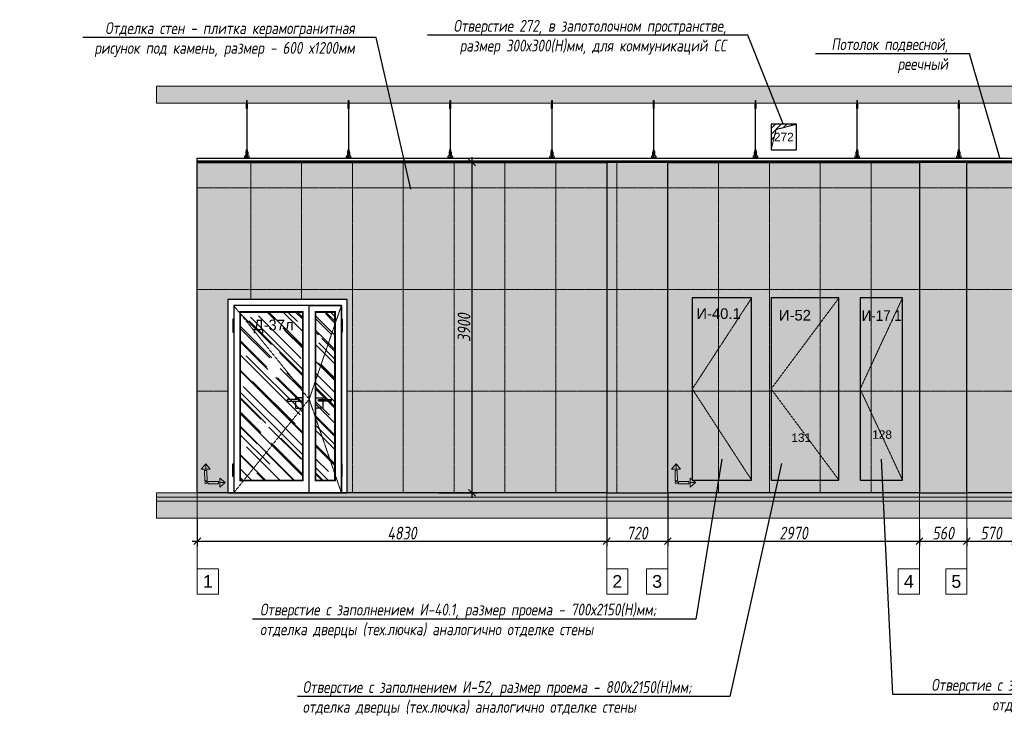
# Model space of a CAD drawing. Header units: millimetres. Extents: x -173851 to 481338, y -267897 to -21875.
# Tile 3 of 126: x -155155 to -143538, y -220968 to -212508. Entities that reach past the tile are written whole.
import ezdxf
from ezdxf import colors
from ezdxf.entities.mleader import LeaderData, LeaderLine
from ezdxf.math import Vec2, Vec3

# ---------------------------------------------------------------- set-up
doc = ezdxf.new("R2010")
doc.units = ezdxf.units.MM
doc.linetypes.add('( Hidden )', pattern=[0.375, 0.25, -0.125])
doc.linetypes.add('DASHDOT', pattern=[25.4, 12.7, -6.35, 0, -6.35])
doc.layers.get('Defpoints').update_dxf_attribs({"color": 31})
for name, color, linetype, lineweight in [('01 Остекление', 152, 'Continuous', 5), ('3_RC_Ceiling', 253, 'Continuous', 5), ('A-DETL-GENF', 7, 'Continuous', 5), ('dim_pot', 183, 'Continuous', 9), ('meb', 26, 'Continuous', 15)]:
    doc.layers.add(name, color=color, linetype=linetype, lineweight=lineweight)
for name, color, linetype, lineweight, true_color in [('dim_per', 7, 'Continuous', 9, 0x172e00), ('dim_razv', 7, 'DASHDOT', 9, 0x0d1b0d), ('pol', 7, 'Continuous', 15, 0x55666d)]:
    doc.layers.add(name, color=color, linetype=linetype, lineweight=lineweight, true_color=true_color)
doc.styles.add('fl_iso paper', font='isocpeur.ttf', dxfattribs={"width": 0.8, "oblique": 10})
doc.styles.get("Standard").update_dxf_attribs({"font": 'arial.ttf'})
doc.dimstyles.new('In tre 1_50', dxfattribs={"dimtxt": 150, "dimasz": 80, "dimexe": 60, "dimexo": 10, "dimgap": 20, "dimtad": 1, "dimdec": 0, "dimrnd": 5, "dimzin": 0, "dimdsep": 46, "dimtxsty": 'fl_iso paper', "dimblk": 'OBLIQUE', "dimcen": 0, "dimdle": 60, "dimadec": 0, "dimazin": 0, "dimtfac": 1, "dimtdec": 0, "dimtofl": 0, "dimtmove": 1, "dimatfit": 1, "dimfxl": 40, "dimtolj": 1, "dimtzin": 0, "dimarcsym": 1})

# ---------------------------------------------------------------- blocks, each defined once
blk = doc.blocks.new('*U526')
at = {"layer": '3_RC_Ceiling', "ltscale": 20}
for p, q in [((490275, -64930), (490275, -64990)), ((490280, -64925), (490280, -64944)), ((490285, -64930), (490285, -64990)), ((490272, -64982), (490278, -64982)), ((490272, -65011), (490278, -65011)), ((490285, -64968), (490275, -64968)), ((490285, -64990), (490275, -64990)), ((490278, -64969), (490278, -64990)), ((490278, -65018), (490278, -64977)), ((490278, -65492), (490278, -65024)), ((490282, -64969), (490282, -64990)), ((490282, -65018), (490282, -64977)), ((490282, -64982), (490287, -64982)), ((490282, -65011), (490287, -65011)), ((490282, -65492), (490282, -65024)), ((490278, -65511), (490278, -65483)), ((490282, -65511), (490282, -65483)), ((490272, -65524), (490278, -65524)), ((490272, -65553), (490278, -65553)), ((490286, -65569), (490274, -65569)), ((490274, -65587), (490274, -65598)), ((490274, -65598), (490274, -65604)), ((490276, -65575), (490276, -65571)), ((490278, -65571), (490277, -65571)), ((490277, -65575), (490277, -65571)), ((490278, -65575), (490277, -65575)), ((490278, -65575), (490277, -65575)), ((490278, -65559), (490278, -65519)), ((490278, -65583), (490278, -65566)), ((490282, -65559), (490282, -65519)), ((490282, -65524), (490287, -65524)), ((490282, -65553), (490287, -65553)), ((490282, -65583), (490282, -65566)), ((490283, -65571), (490282, -65571)), ((490282, -65575), (490282, -65571)), ((490283, -65575), (490282, -65575)), ((490282, -65575), (490282, -65575)), ((490283, -65575), (490283, -65571)), ((490286, -65587), (490286, -65598)), ((490286, -65598), (490286, -65604))]:
    blk.add_line(p, q, dxfattribs=at)
at = {"layer": '3_RC_Ceiling', "ltscale": 20, "elevation": -5}
blk.add_lwpolyline([(490272, -64972), (490272, -65023, 0.311691), (490287, -65023), (490287, -64972, 0.333333)], format="xyb", close=True, dxfattribs=at)
at = {"layer": '3_RC_Ceiling', "ltscale": 20}
for points in [[(490282, -64978, 0.15158), (490282, -64977, 0.106977), (490281, -64977, 0.07462), (490281, -64976, 0.061287), (490280, -64976, 0.061287), (490279, -64976, 0.07462), (490278, -64977, 0.106977), (490278, -64977, 0.15158), (490278, -64978, 0.156429), (490278, -64978, 0.106977)], [(490282, -65017, -0.15158), (490282, -65018, -0.106977), (490281, -65018, -0.07462), (490281, -65018, -0.061287), (490280, -65019, -0.061287), (490279, -65018, -0.07462), (490278, -65018, -0.106977), (490278, -65018, -0.15158), (490278, -65017, -0.156429), (490278, -65017, -0.106977)], [(490282, -64978, -0.164855), (490282, -64978, -0.106977)], [(490282, -65017, -0.164855), (490282, -65017, -0.15158)], [(490282, -65519, 0.15158), (490282, -65519, 0.106977), (490281, -65518, 0.07462), (490281, -65518, 0.061287), (490280, -65518, 0.061287), (490279, -65518, 0.07462), (490278, -65518, 0.106977), (490278, -65519, 0.15158), (490278, -65519, 0.156429), (490278, -65520, 0.106977)], [(490287, -65525, -0.160742), (490294, -65538), (490294, -65568, 0.196304), (490301, -65586, -0.186577), (490302, -65588, 0.403263), (490303, -65589), (490303, -65589, 0.315299), (490305, -65588), (490305, -65588, -0.253979), (490306, -65587, -0.113914), (490307, -65587, -0.349227), (490308, -65588), (490308, -65590, -0.065543), (490308, -65592), (490306, -65597, -0.339454), (490296, -65604), (490263, -65604, -0.339454), (490254, -65597), (490252, -65592, -0.065543), (490252, -65590), (490252, -65588, -0.349227), (490253, -65587, -0.113914), (490254, -65587, -0.253979), (490255, -65588), (490255, -65588, 0.315299), (490256, -65589), (490256, -65589, 0.403263), (490258, -65588, -0.186577), (490259, -65586, 0.196304), (490266, -65568), (490266, -65538, -0.160742), (490272, -65525)], [(490286, -65589), (490286, -65589, 0.414214), (490287, -65588), (490287, -65587, 0.414214), (490286, -65587), (490273, -65587, 0.414214), (490273, -65587), (490273, -65588, 0.414214), (490273, -65589), (490274, -65589)], [(490286, -65596), (490286, -65596, -0.414214), (490287, -65596), (490287, -65597, -0.414214), (490286, -65598), (490273, -65598, -0.414214), (490273, -65597), (490273, -65596, -0.414214), (490273, -65596), (490274, -65596)], [(490286, -65604), (490286, -65605, -0.414214), (490283, -65608), (490277, -65608, -0.414214), (490274, -65605), (490274, -65604)], [(490282, -65559, -0.15158), (490282, -65559, -0.106977), (490281, -65560, -0.07462), (490281, -65560, -0.061287), (490280, -65560, -0.061287), (490279, -65560, -0.07462), (490278, -65560, -0.106977), (490278, -65559, -0.15158), (490278, -65559, -0.156429), (490278, -65558, -0.106977)], [(490282, -65519, -0.164855), (490282, -65520, -0.106977)], [(490282, -65558, -0.164855), (490282, -65559, -0.15158)]]:
    blk.add_lwpolyline(points, format="xyb", dxfattribs=at)
blk.add_lwpolyline([(490272, -65513), (490272, -65564, 0.311691), (490287, -65564), (490287, -65513, 0.333333)], format="xyb", close=True, dxfattribs=at)
at = {"layer": '3_RC_Ceiling', "ltscale": 20, "const_width": 2.22}
blk.add_lwpolyline([(490308, -65585, -1), (490312, -65585), (490312, -65586, -0.267949), (490311, -65587, 0.57735), (490311, -65590, -0.267949), (490312, -65591), (490312, -65594, -0.267949), (490311, -65595, 0.57735), (490311, -65597, -0.267949), (490312, -65599), (490312, -65601, -0.267949), (490311, -65602, 0.57735), (490311, -65605, -0.267949), (490312, -65606), (490312, -65609, -0.414214), (490311, -65610), (490304, -65610, -0.247529), (490303, -65610, 0.247529), (490302, -65609), (490298, -65609, 0.247529), (490297, -65610, -0.247529), (490296, -65610), (490282, -65610, -0.267949), (490281, -65610, 0.57735), (490279, -65610, -0.267949), (490277, -65610), (490264, -65610, -0.247529), (490263, -65610, 0.247529), (490261, -65609), (490258, -65609, 0.247529), (490256, -65610, -0.247529), (490255, -65610), (490249, -65610, -0.414214), (490248, -65609), (490248, -65606, -0.267949), (490248, -65605, 0.57735), (490248, -65602, -0.267949), (490248, -65601), (490248, -65599, -0.267949), (490248, -65597, 0.57735), (490248, -65595, -0.267949), (490248, -65594), (490248, -65591, -0.267949), (490248, -65590, 0.57735), (490248, -65587, -0.267949), (490248, -65586), (490248, -65585, -1), (490252, -65585, -1)], format="xyb", dxfattribs=at)
at = {"layer": '3_RC_Ceiling', "ltscale": 20, "flags": 128}
blk.add_lwpolyline([(490286, -65587, -0.414214), (490286, -65586), (490287, -65586), (490287, -65573), (490286, -65573, -0.414214), (490286, -65573), (490286, -65568), (490274, -65568), (490274, -65573, -0.414214), (490274, -65573), (490273, -65573), (490273, -65586), (490274, -65586, -0.414214), (490274, -65587)], format="xyb", dxfattribs=at)
at = {"layer": '3_RC_Ceiling', "ltscale": 20}
for centre in [(490280, -64986), (490280, -65006), (490280, -65528), (490280, -65548)]:
    blk.add_circle(centre, 1.6, dxfattribs=at)
for centre, radius, start, end in [((490280, -64996), 2.8, 131.8117, 228.1912), ((490280, -64996), 2.8, 131.8117, 228.1912), ((490280, -64996), 2.8, 48.191, 131.8117), ((490280, -64996), 2.8, 228.1912, 311.8118), ((490280, -64996), 2.8, 311.8118, 48.191), ((490277, -65571), 0.5, 90.0014, 180.0014), ((490277, -65575), 0.5, 180.0014, 270.0014), ((490280, -65538), 2.8, 131.8117, 228.1912), ((490280, -65538), 2.8, 131.8117, 228.1912), ((490280, -65538), 2.8, 48.191, 131.8117), ((490280, -65538), 2.8, 228.1912, 311.8118), ((490279, -65582), 1.44, 219.6407, 243.4364), ((490280, -65581), 2.48, 243.4364, 258.3005), ((490278, -65583), 0.531, 180.0014, 219.6407), ((490280, -65580), 3.99, 258.3005, 270.0014), ((490280, -65580), 3.99, 270.0014, 281.7023), ((490280, -65581), 2.48, 281.7023, 296.5665), ((490281, -65582), 1.44, 296.5665, 320.3621), ((490280, -65538), 2.8, 311.8118, 48.191), ((490281, -65583), 0.531, 320.3621, 0.0014), ((490283, -65571), 0.5, 0.0014, 90.0014), ((490283, -65575), 0.5, 270.0014, 0.0014)]:
    blk.add_arc(centre, radius, start, end, dxfattribs=at)
blk = doc.blocks.new('*U523')
at = {"layer": '3_RC_Ceiling'}
blk.add_blockref('*U526', (-490280, 65158, 3), dxfattribs=at)
blk = doc.blocks.new('*U524')
at = {"color": 0, "linetype": 'ByBlock', "lineweight": -2, "transparency": 16777216}
for p in [(0, 0), (1200, 0), (2400, 0), (3600, 0), (4800, 0), (6000, 0), (7200, 0), (8400, 0)]:
    blk.add_blockref('*U523', p, dxfattribs=at)
blk = doc.blocks.new('*U603')
at = {"layer": 'dim_razv', "color": 253, "ltscale": 0.3, "transparency": 33554687}
blk.add_lwpolyline([(0, -2000), (0, 1900)], dxfattribs=at)
blk = doc.blocks.new('*U604')
at = {"layer": 'dim_pot', "color": 0, "linetype": 'ByBlock', "lineweight": -2, "transparency": 16777216}
for p in [(-2400, 0), (-1800, 0), (-1200, 0), (-600, 0), (0, 0)]:
    blk.add_blockref('*U603', p, dxfattribs=at)
blk = doc.blocks.new('1')
at = {"layer": 'pol', "linetype": 'ByBlock'}
h = blk.add_hatch(color=1, dxfattribs=at)
h.paths.add_polyline_path([(35776, 73135), (35803, 73135), (35803, 73259), (35776, 73259)])
h.paths.add_polyline_path([(35790, 73275), (35843, 73275), (35790, 73338)])
h.paths.add_polyline_path([(35790, 73275), (35736, 73275), (35790, 73338)])
edge = h.paths.add_edge_path()
edge.add_arc((35790, 73111), 13.4, 0, 360)
h = blk.add_hatch(color=1, dxfattribs=at)
h.paths.add_polyline_path([(35813, 73097), (35813, 73124), (35937, 73124), (35937, 73097)])
h.paths.add_polyline_path([(35952, 73111), (35952, 73164), (36016, 73111)])
h.paths.add_polyline_path([(35952, 73111), (35952, 73057), (36016, 73111)])
at = {"layer": 'pol', "color": 1, "linetype": 'ByBlock'}
for points in [[(35790, 73275), (35736, 73275), (35790, 73338), (35790, 73275)], [(35790, 73275), (35843, 73275), (35790, 73338), (35790, 73275)], [(35952, 73111), (35952, 73164), (36016, 73111), (35952, 73111)], [(35952, 73111), (35952, 73057), (36016, 73111), (35952, 73111)]]:
    blk.add_lwpolyline(points, dxfattribs=at)
for points in [[(35776, 73135), (35803, 73135), (35803, 73259), (35776, 73259)], [(35813, 73097), (35813, 73124), (35937, 73124), (35937, 73097)]]:
    blk.add_lwpolyline(points, close=True, dxfattribs=at)
blk.add_circle((35790, 73111), 13.4, dxfattribs=at)
blk = doc.blocks.new('*U605')
at = {"layer": 'dim_razv', "color": 253, "ltscale": 0.3, "transparency": 33554687}
blk.add_lwpolyline([(0, -2000), (0, 1900)], dxfattribs=at)
blk = doc.blocks.new('*U606')
at = {"layer": 'dim_pot', "color": 0, "linetype": 'ByBlock', "lineweight": -2, "transparency": 16777216}
blk.add_blockref('*U605', (0, 0), dxfattribs=at)
blk = doc.blocks.new('*U607')
at = {"layer": 'dim_razv', "color": 253, "ltscale": 0.3, "transparency": 33554687}
blk.add_lwpolyline([(0, -2000), (0, 1900)], dxfattribs=at)
blk = doc.blocks.new('*U608')
at = {"layer": 'dim_pot', "color": 0, "linetype": 'ByBlock', "lineweight": -2, "transparency": 16777216}
for p in [(-1800, 0), (-1200, 0), (-600, 0), (0, 0)]:
    blk.add_blockref('*U607', p, dxfattribs=at)
blk = doc.blocks.new('_Oblique')
at = {"color": 0, "linetype": 'ByBlock', "lineweight": -2}
blk.add_line((-0.5, -0.5), (0.5, 0.5), dxfattribs=at)
blk = doc.blocks.new('*D613')
at = {"layer": 'Defpoints', "color": 0, "linetype": 'ByBlock', "transparency": 16777216}
for p in [(-153059, -218393), (-148229, -218393), (-148229, -218664)]:
    blk.add_point(p, dxfattribs=at)
at = {"layer": 'dim_razv', "color": 0, "linetype": 'ByBlock', "lineweight": -2, "transparency": 16777216}
for p, q in [((-153059, -218403), (-153059, -218724)), ((-148229, -218403), (-148229, -218724)), ((-153119, -218664), (-148169, -218664))]:
    blk.add_line(p, q, dxfattribs=at)
at = {"layer": 'dim_razv', "color": 0, "linetype": 'ByBlock', "lineweight": -2, "transparency": 16777216, "xscale": 80, "yscale": 80, "zscale": 80, "rotation": 180}
blk.add_blockref('_Oblique', (-153059, -218664), dxfattribs=at)
at = {"layer": 'dim_razv', "color": 0, "linetype": 'ByBlock', "lineweight": -2, "transparency": 16777216, "xscale": 80, "yscale": 80, "zscale": 80}
blk.add_blockref('_Oblique', (-148229, -218664), dxfattribs=at)
at = {"layer": 'dim_razv', "color": 0, "linetype": 'ByBlock', "transparency": 16777216, "insert": (-150644, -218569), "char_height": 150, "attachment_point": 5, "style": 'fl_iso paper'}
blk.add_mtext('\\A1;4830', dxfattribs=at)
blk = doc.blocks.new('*D614')
at = {"layer": 'Defpoints', "color": 0, "linetype": 'ByBlock', "transparency": 16777216}
for p in [(-147509, -218093), (-148229, -218393), (-147509, -218664)]:
    blk.add_point(p, dxfattribs=at)
at = {"layer": 'dim_razv', "color": 0, "linetype": 'ByBlock', "lineweight": -2, "transparency": 16777216}
for p, q in [((-147509, -218103), (-147509, -218724)), ((-148229, -218403), (-148229, -218724)), ((-148289, -218664), (-147449, -218664))]:
    blk.add_line(p, q, dxfattribs=at)
at = {"layer": 'dim_razv', "color": 0, "linetype": 'ByBlock', "lineweight": -2, "transparency": 16777216, "xscale": 80, "yscale": 80, "zscale": 80, "rotation": 180}
blk.add_blockref('_Oblique', (-148229, -218664), dxfattribs=at)
at = {"layer": 'dim_razv', "color": 0, "linetype": 'ByBlock', "lineweight": -2, "transparency": 16777216, "xscale": 80, "yscale": 80, "zscale": 80}
blk.add_blockref('_Oblique', (-147509, -218664), dxfattribs=at)
at = {"layer": 'dim_razv', "color": 0, "linetype": 'ByBlock', "transparency": 16777216, "insert": (-147869, -218569), "char_height": 150, "attachment_point": 5, "style": 'fl_iso paper'}
blk.add_mtext('\\A1;720', dxfattribs=at)
blk = doc.blocks.new('*D615')
at = {"layer": 'Defpoints', "color": 0, "linetype": 'ByBlock', "transparency": 16777216}
for p in [(-143979, -218503), (-144539, -218513), (-143979, -218664)]:
    blk.add_point(p, dxfattribs=at)
at = {"layer": 'dim_razv', "color": 0, "linetype": 'ByBlock', "lineweight": -2, "transparency": 16777216}
for p, q in [((-144539, -218523), (-144539, -218724)), ((-143979, -218513), (-143979, -218724)), ((-144599, -218664), (-143919, -218664))]:
    blk.add_line(p, q, dxfattribs=at)
at = {"layer": 'dim_razv', "color": 0, "linetype": 'ByBlock', "lineweight": -2, "transparency": 16777216, "xscale": 80, "yscale": 80, "zscale": 80, "rotation": 180}
blk.add_blockref('_Oblique', (-144539, -218664), dxfattribs=at)
at = {"layer": 'dim_razv', "color": 0, "linetype": 'ByBlock', "lineweight": -2, "transparency": 16777216, "xscale": 80, "yscale": 80, "zscale": 80}
blk.add_blockref('_Oblique', (-143979, -218664), dxfattribs=at)
at = {"layer": 'dim_razv', "color": 0, "linetype": 'ByBlock', "transparency": 16777216, "insert": (-144259, -218569), "char_height": 150, "attachment_point": 5, "style": 'fl_iso paper'}
blk.add_mtext('\\A1;560', dxfattribs=at)
blk = doc.blocks.new('*D616')
at = {"layer": 'Defpoints', "color": 0, "linetype": 'ByBlock', "transparency": 16777216}
for p in [(-143979, -218503), (-143409, -218503), (-143409, -218664)]:
    blk.add_point(p, dxfattribs=at)
at = {"layer": 'dim_razv', "color": 0, "linetype": 'ByBlock', "lineweight": -2, "transparency": 16777216}
for p, q in [((-143979, -218513), (-143979, -218724)), ((-143409, -218513), (-143409, -218724)), ((-144039, -218664), (-143349, -218664))]:
    blk.add_line(p, q, dxfattribs=at)
at = {"layer": 'dim_razv', "color": 0, "linetype": 'ByBlock', "lineweight": -2, "transparency": 16777216, "xscale": 80, "yscale": 80, "zscale": 80, "rotation": 180}
blk.add_blockref('_Oblique', (-143979, -218664), dxfattribs=at)
at = {"layer": 'dim_razv', "color": 0, "linetype": 'ByBlock', "lineweight": -2, "transparency": 16777216, "xscale": 80, "yscale": 80, "zscale": 80}
blk.add_blockref('_Oblique', (-143409, -218664), dxfattribs=at)
at = {"layer": 'dim_razv', "color": 0, "linetype": 'ByBlock', "transparency": 16777216, "insert": (-143694, -218569), "char_height": 150, "attachment_point": 5, "style": 'fl_iso paper'}
blk.add_mtext('\\A1;570', dxfattribs=at)
blk = doc.blocks.new('*D620')
at = {"layer": 'Defpoints', "color": 0, "linetype": 'ByBlock', "transparency": 16777216}
for p in [(-150222, -214193), (-149818, -214193), (-150222, -218093)]:
    blk.add_point(p, dxfattribs=at)
at = {"layer": 'dim_razv', "color": 0, "linetype": 'ByBlock', "lineweight": -2, "transparency": 16777216}
for p, q in [((-150212, -214193), (-149758, -214193)), ((-149818, -218153), (-149818, -214133)), ((-150212, -218093), (-149758, -218093))]:
    blk.add_line(p, q, dxfattribs=at)
at = {"layer": 'dim_razv', "color": 0, "linetype": 'ByBlock', "lineweight": -2, "transparency": 16777216, "xscale": 80, "yscale": 80, "zscale": 80}
for p, rotation in [((-149818, -214193), 90), ((-149818, -218093), 270)]:
    blk.add_blockref('_Oblique', p, dxfattribs=dict(at, rotation=rotation))
at = {"layer": 'dim_razv', "color": 0, "linetype": 'ByBlock', "transparency": 16777216, "insert": (-149913, -216143), "char_height": 150, "attachment_point": 5, "rotation": 90, "style": 'fl_iso paper'}
blk.add_mtext('\\A1;3900', dxfattribs=at)
blk = doc.blocks.new('*D829')
at = {"layer": 'Defpoints', "color": 0, "linetype": 'ByBlock', "transparency": 16777216}
for p in [(-147509, -218414), (-144539, -218513), (-144539, -218664)]:
    blk.add_point(p, dxfattribs=at)
at = {"layer": 'dim_razv', "color": 0, "linetype": 'ByBlock', "lineweight": -2, "transparency": 16777216}
for p, q in [((-147509, -218424), (-147509, -218724)), ((-144539, -218523), (-144539, -218724)), ((-147569, -218664), (-144479, -218664))]:
    blk.add_line(p, q, dxfattribs=at)
at = {"layer": 'dim_razv', "color": 0, "linetype": 'ByBlock', "lineweight": -2, "transparency": 16777216, "xscale": 80, "yscale": 80, "zscale": 80, "rotation": 180}
blk.add_blockref('_Oblique', (-147509, -218664), dxfattribs=at)
at = {"layer": 'dim_razv', "color": 0, "linetype": 'ByBlock', "lineweight": -2, "transparency": 16777216, "xscale": 80, "yscale": 80, "zscale": 80}
blk.add_blockref('_Oblique', (-144539, -218664), dxfattribs=at)
at = {"layer": 'dim_razv', "color": 0, "linetype": 'ByBlock', "transparency": 16777216, "insert": (-146024, -218569), "char_height": 150, "attachment_point": 5, "style": 'fl_iso paper'}
blk.add_mtext('\\A1;2970', dxfattribs=at)

msp = doc.modelspace()

# ---------------------------------------------------------------- hatches: boundary and pattern name
at = {"linetype": '( Hidden )', "lineweight": 13, "ltscale": 1000}
h = msp.add_hatch(dxfattribs=at)
h.set_pattern_fill('ANSI31', color=253, scale=15)
h.set_pattern_definition([(45, (-314912.02, -17706.63), (-33.6759605, 33.6759605), [])])
h.paths.add_polyline_path([(-146289.2, -214043), (-146289.2, -213743), (-145989.2, -213743), (-146230.5, -213804.9)])
at = {"layer": '01 Остекление', "linetype": 'ByBlock', "transparency": 33554585}
h = msp.add_hatch(dxfattribs=at)
h.set_pattern_fill('AR-RROOF', color=256, scale=7, angle=-45, style=0)
h.set_pattern_definition([(315, (-442350.56, -6566.66), (402.31547, -150.8683), [2667, -355.6, 889, -177.8]), (315, (-442120.48, -6671), (41.48878, 292.93595), [533.4, -58.674, 1066.8, -133.35]), (315, (-442180.83, -6522.66), (737.99745, -569.527843), [1422.4, -248.92, 711.2, -177.8])])
h.paths.add_polyline_path([(-151659.2, -215963), (-151439.2, -215963), (-151439.2, -217943), (-151659.2, -217943)])
h.paths.add_polyline_path([(-151819.2, -215963), (-152549.2, -215963), (-152549.2, -217943), (-151819.2, -217943)])
at = {"layer": 'A-DETL-GENF'}
h = msp.add_hatch(dxfattribs=at)
h.set_pattern_fill('ANSI35', color=256, scale=20, style=0)
h.set_pattern_definition([(45, (-273615.07, -221132.36), (-89.80256, 89.80256), []), (45, (-273525.27, -221132.36), (-89.80256, 89.80256), [158.75, -31.75, 0, -31.75])])
h.paths.add_polyline_path([(-153540.9, -213493), (-128370.2, -213493), (-128370.2, -213293), (-153540.9, -213293)])
h = msp.add_hatch(dxfattribs=at)
h.set_pattern_fill('AR-CONC', color=256, style=0)
h.set_pattern_definition([(50, (-273615.07, -225934.18), (182.18467, -15.93909), [19.05, -209.55]), (355, (-273615.07, -225934.18), (-35.24342, 191.05685), [15.24, -167.64058]), (100.45144, (-273599.89, -225935.51), (146.94125, 175.11775), [16.19, -178.09024]), (46.1842, (-273615.07, -225883.38), (271.07904, -42.04233), [28.575, -314.325]), (96.63556, (-273592.48, -225886.89), (237.40413, 247.42612), [24.285, -267.1356]), (351.18415, (-273615.07, -225883.38), (237.40413, 247.4261), [22.85997, -251.45973]), (21, (-273589.67, -225896.08), (151.61439, -102.2652), [19.05, -209.55]), (326, (-273589.67, -225896.08), (61.80203, 184.18797), [15.24, -167.64]), (71.45144, (-273577.04, -225904.6), (213.41642, 81.92277), [16.19, -178.08994]), (37.5, (-273615.07, -225934.18), (3.088603, 84.55504), [0, -165.608, 0, -170.18, 0, -168.275]), (7.5, (-273615.07, -225934.18), (66.81966, 100.180575), [0, -97.028, 0, -161.798, 0, -64.135]), (327.5, (-273671.714, -225934.18), (135.590595, -5.728744), [0, -63.5, 0, -198.12, 0, -262.89]), (317.5, (-273697.11, -225934.18), (148.12918, 25.42649), [0, -82.55, 0, -131.572, 0, -186.69])])
h.paths.add_polyline_path([(-153540.9, -218143), (-128370.2, -218143), (-128370.2, -218093), (-153540.9, -218093)])
h = msp.add_hatch(dxfattribs=at)
h.set_pattern_fill('ANSI35', color=256, scale=10, style=0)
h.set_pattern_definition([(45, (-273615.07, -225934.18), (-44.90128, 44.90128), []), (45, (-273570.17, -225934.18), (-44.90128, 44.90128), [79.375, -15.875, 0, -15.875])])
h.paths.add_polyline_path([(-128370.2, -218193), (-153540.9, -218193), (-153540.9, -218143), (-128370.2, -218143)])
h = msp.add_hatch(dxfattribs=at)
h.set_pattern_fill('ANSI35', color=256, scale=20, style=0)
h.set_pattern_definition([(45, (-273615.07, -225934.18), (-89.80256, 89.80256), []), (45, (-273525.27, -225934.18), (-89.80256, 89.80256), [158.75, -31.75, 0, -31.75])])
h.paths.add_polyline_path([(-153540.9, -218393), (-128370.2, -218393), (-128370.2, -218193), (-153540.9, -218193)])
at = {"layer": 'dim_razv', "true_color": 0xffffff, "transparency": 33554687}
h = msp.add_hatch(dxfattribs=at)
h.set_pattern_fill('AR-SAND', scale=3, angle=315)
h.paths.add_polyline_path([(-151289.2, -215813), (-152699.2, -215813), (-152699.2, -218093), (-151289.2, -218093)], flags=16)
h.paths.add_polyline_path([(-143409.2, -218093), (-140539.2, -218093), (-140539.2, -214193), (-143409.2, -214193)])
h.paths.add_polyline_path([(-143979.2, -214193), (-143409.2, -214193), (-143409.2, -218093), (-143979.2, -218093)])
h.paths.add_polyline_path([(-144539.2, -218093), (-143979.2, -218093), (-143979.2, -214193), (-144539.2, -214193)])
h.paths.add_polyline_path([(-147509.2, -214193), (-144539.2, -214193), (-144539.2, -218093), (-147509.2, -218093)])
h.paths.add_polyline_path([(-148229.2, -218093), (-147509.2, -218093), (-147509.2, -214193), (-148229.2, -214193)])
h.paths.add_polyline_path([(-153059.2, -214193), (-148229.2, -214193), (-148229.2, -218093), (-153059.2, -218093)])
h.paths.add_polyline_path([(-133309.2, -218093), (-129159.2, -218093), (-129159.2, -214193), (-133309.2, -214193)])

# ---------------------------------------------------------------- linework, layer by layer
at = {"lineweight": 13}
for points in [[(-153540.9, -213493), (-128370.2, -213493), (-128370.2, -213293), (-153540.9, -213293)], [(-153540.9, -218143), (-128370.2, -218143), (-128370.2, -218093), (-153540.9, -218093)], [(-128370.2, -218193), (-153540.9, -218193), (-153540.9, -218143), (-128370.2, -218143)], [(-153540.9, -218393), (-128370.2, -218393), (-128370.2, -218193), (-153540.9, -218193)]]:
    msp.add_lwpolyline(points, close=True, dxfattribs=at)
at = {"linetype": 'ByBlock'}
for points in [[(-146289.2, -214043), (-145989.2, -214043), (-145989.2, -213743), (-146289.2, -213743)], [(-153059.2, -214143), (-129159.2, -214143), (-129159.2, -214178), (-153059.2, -214178)], [(-129159.2, -214193), (-153059.2, -214193), (-153059.2, -214178), (-129159.2, -214178)], [(-153059.2, -214193), (-148229.2, -214193), (-148229.2, -218093), (-153059.2, -218093)], [(-148229.2, -218093), (-147509.2, -218093), (-147509.2, -214193), (-148229.2, -214193)], [(-147509.2, -214193), (-144539.2, -214193), (-144539.2, -218093), (-147509.2, -218093)], [(-144539.2, -218093), (-143979.2, -218093), (-143979.2, -214193), (-144539.2, -214193)], [(-143979.2, -214193), (-143409.2, -214193), (-143409.2, -218093), (-143979.2, -218093)], [(-151289.2, -215813), (-152699.2, -215813), (-152699.2, -218093), (-151289.2, -218093)], [(-147219.2, -217943), (-146519.2, -217943), (-146519.2, -215793), (-147219.2, -215793)], [(-146289.2, -217943), (-145489.2, -217943), (-145489.2, -215793), (-146289.2, -215793)], [(-145239.2, -217943), (-144739.2, -217943), (-144739.2, -215793), (-145239.2, -215793)], [(-151739.2, -215883), (-152629.2, -215883), (-152629.2, -218093), (-151739.2, -218093)], [(-151359.2, -215883), (-152629.2, -215883), (-152629.2, -218093), (-151359.2, -218093)], [(-151739.2, -215883), (-151359.2, -215883), (-151359.2, -218093), (-151739.2, -218093)], [(-152629.2, -216045.3), (-152639.2, -216045.3), (-152639.2, -216195.3), (-152629.2, -216195.3)], [(-151359.2, -216045.3), (-151349.2, -216045.3), (-151349.2, -216195.3), (-151359.2, -216195.3)], [(-151849.2, -216993), (-151999.2, -216993), (-151999.2, -217013), (-151849.2, -217013)], [(-151629.2, -216993), (-151479.2, -216993), (-151479.2, -217013), (-151629.2, -217013)], [(-152629.2, -217900.6), (-152639.2, -217900.6), (-152639.2, -217750.6), (-152629.2, -217750.6)], [(-151359.2, -217900.6), (-151349.2, -217900.6), (-151349.2, -217750.6), (-151359.2, -217750.6)]]:
    msp.add_lwpolyline(points, close=True, dxfattribs=at)
at = {"color": 253, "linetype": '( Hidden )', "lineweight": 13, "ltscale": 15}
msp.add_lwpolyline([(-146289.2, -214043), (-146289.2, -213743), (-145989.2, -213743), (-146230.5, -213804.9)], close=True, dxfattribs=at)
for points in [[(-146519.2, -215793), (-147219.2, -216868), (-146519.2, -217943)], [(-145489.2, -215793), (-146289.2, -216868), (-145489.2, -217943)], [(-144739.2, -215793), (-145239.2, -216868), (-144739.2, -217943)], [(-152629.2, -215883), (-151739.2, -216988), (-152629.2, -218093)], [(-151359.2, -215883), (-151739.2, -216988), (-151359.2, -218093)]]:
    msp.add_lwpolyline(points, dxfattribs=at)
at = {"linetype": 'ByBlock'}
for points in [[(-151899.2, -217013), (-151899.2, -217093), (-151819.2, -217093), (-151819.2, -216973), (-151899.2, -216973), (-151899.2, -216993)], [(-151579.2, -217013), (-151579.2, -217093), (-151659.2, -217093), (-151659.2, -216973), (-151579.2, -216973), (-151579.2, -216993)]]:
    msp.add_lwpolyline(points, dxfattribs=at)
at = {"layer": '01 Остекление', "color": 252, "linetype": 'ByBlock', "transparency": 33554687}
for points in [[(-151809.2, -215953), (-152559.2, -215953), (-152559.2, -217953), (-151809.2, -217953)], [(-151669.2, -215953), (-151429.2, -215953), (-151429.2, -217953), (-151669.2, -217953)], [(-151819.2, -215963), (-152549.2, -215963), (-152549.2, -217943), (-151819.2, -217943)], [(-151659.2, -215963), (-151439.2, -215963), (-151439.2, -217943), (-151659.2, -217943)]]:
    msp.add_lwpolyline(points, close=True, dxfattribs=at)
at = {"layer": 'dim_razv', "color": 253, "ltscale": 0.3, "transparency": 33554687}
for points in [[(-152429.2, -215813), (-152429.2, -214193)], [(-151829.2, -215813), (-151829.2, -214193)], [(-153059.2, -214493), (-140539.2, -214493)], [(-153059.2, -215693), (-140539.2, -215693)], [(-153059.2, -216893), (-152699.2, -216893)], [(-151289.2, -216893), (-140539.2, -216893)]]:
    msp.add_lwpolyline(points, dxfattribs=at)
at = {"layer": 'meb', "color": 10}
for points in [[(-153059.2, -217985.7), (-153059.2, -219289.9)], [(-148229.2, -217985.7), (-148229.2, -219289.9)], [(-147509.2, -217985.7), (-147509.2, -219289.9)], [(-144539.2, -217985.7), (-144539.2, -219289.9)], [(-143979.2, -217985.7), (-143979.2, -219289.9)]]:
    msp.add_lwpolyline(points, dxfattribs=at)
for points in [[(-153059.2, -219289.9), (-152809.2, -219289.9), (-152809.2, -218989.9), (-153059.2, -218989.9)], [(-148229.2, -219289.9), (-147979.2, -219289.9), (-147979.2, -218989.9), (-148229.2, -218989.9)], [(-147759.2, -219289.9), (-147509.2, -219289.9), (-147509.2, -218989.9), (-147759.2, -218989.9)], [(-144789.2, -219289.9), (-144539.2, -219289.9), (-144539.2, -218989.9), (-144789.2, -218989.9)], [(-144229.2, -219289.9), (-143979.2, -219289.9), (-143979.2, -218989.9), (-144229.2, -218989.9)]]:
    msp.add_lwpolyline(points, close=True, dxfattribs=at)

# ---------------------------------------------------------------- block references
at = {"linetype": 'ByBlock'}
msp.add_blockref('*U524', (-152474.3, -213690.5, -2.5), dxfattribs=at)
at = {"linetype": 'ByBlock', "xscale": -0.9938708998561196, "yscale": 0.9938708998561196, "zscale": 0.9938708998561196, "rotation": 270.9072731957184}
for p in [(-225047.5, -254691.4), (-219497.5, -254691.4)]:
    msp.add_blockref('1', p, dxfattribs=at)
at = {"layer": 'dim_pot', "linetype": 'ByBlock'}
for name, p in [('*U604', (-148829.2, -216093)), ('*U606', (-148109.2, -216093))]:
    msp.add_blockref(name, p, dxfattribs=at)
at = {"layer": 'dim_pot', "linetype": 'ByBlock', "xscale": -1}
msp.add_blockref('*U608', (-146909.2, -216093), dxfattribs=at)

# ---------------------------------------------------------------- texts
at = {"color": 252, "linetype": 'ByBlock', "char_height": 125, "attachment_point": 5}
for s, width, heights, insert in [('И-40.1', 189.86, [123.7], (-146909.2, -215978.9)), ('И-52', 189.86, [123.7], (-146008, -215997.9)), ('{\\W0.9;И-17.1}', 189.86, [123.7], (-144984.5, -216001.4)), ('Д-37л', 219.763, [0], (-152158.9, -216130.2))]:
    msp.add_mtext_dynamic_manual_height_columns(s, width=width, gutter_width=12.5, heights=heights, dxfattribs=dict(at, insert=insert))
at = {"layer": 'Defpoints', "lineweight": 13, "char_height": 100, "attachment_point": 5}
for s, insert in [('272', (-146139.2, -213893)), ('131', (-145933.9, -217443.6)), ('128', (-144980.3, -217406.7))]:
    msp.add_mtext_dynamic_manual_height_columns(s, width=189.86, gutter_width=12.5, heights=[123.7], dxfattribs=dict(at, insert=insert))
at = {"layer": 'meb', "color": 10, "char_height": 150, "attachment_point": 5}
for s, insert in [('1', (-152934.2, -219139.9)), ('2', (-148104.2, -219139.9)), ('3', (-147634.2, -219139.9)), ('4', (-144664.2, -219139.9)), ('5', (-144104.2, -219139.9))]:
    msp.add_mtext_dynamic_manual_height_columns(s, width=165.776, gutter_width=12.5, heights=[0], dxfattribs=dict(at, insert=insert))

# ---------------------------------------------------------------- dimensions: what is measured, and where the dimension line sits
at = {"layer": 'dim_razv', "linetype": 'ByBlock'}
dim = msp.add_linear_dim(base=(-149817.9, -214193), p1=(-150221.8, -218093), p2=(-150221.8, -214193), angle=90, dimstyle='In tre 1_50', dxfattribs=at)
dim.commit()
dim.dimension.update_dxf_attribs({"geometry": '*D620', "text_midpoint": (-149912.9, -216143)})
for base, p1, p2, picture, middle in [((-147509.2, -218664.2), (-148229.2, -218393), (-147509.2, -218093), '*D614', (-147869.2, -218569.2)), ((-148229.2, -218664.2), (-153059.2, -218393), (-148229.2, -218393), '*D613', (-150644.2, -218569.2)), ((-144539.2, -218664.2), (-147509.2, -218413.6), (-144539.2, -218512.9), '*D829', (-146024.2, -218569.2)), ((-143979.2, -218664.2), (-144539.2, -218512.9), (-143979.2, -218503.4), '*D615', (-144259.2, -218569.2)), ((-143409.2, -218664.2), (-143979.2, -218503.4), (-143409.2, -218503.4), '*D616', (-143694.2, -218569.2))]:
    dim = msp.add_linear_dim(base=base, p1=p1, p2=p2, dimstyle='In tre 1_50', dxfattribs=at)
    dim.commit()
    dim.dimension.update_dxf_attribs({"geometry": picture, "text_midpoint": middle})

# ---------------------------------------------------------------- leaders
at = {"layer": 'dim_per', "linetype": 'ByBlock'}
ml = msp.add_multileader_mtext('Standard', dxfattribs=at)
ml.set_content('Отделка стен - плитка керамогранитная\\Pрисунок под камень, размер - 600 х1200мм', color=256, style='fl_iso paper')
ml.set_leader_properties()
ml.build(insert=Vec2(0, 0))
ml.multileader.update_dxf_attribs({"text_left_attachment_type": 6, "text_right_attachment_type": 6, "dogleg_length": 252.8})
ctx = ml.context
ctx.base_point, ctx.char_height, ctx.plane_origin = Vec3(-154374.8, -212719.8), 140, Vec3(-154917.8, -210532.6)
ctx.left_attachment, ctx.right_attachment, ctx.text_align_type = 6, 6, 2
notes = []
notes.append((ctx, [(1, (1, 1, 0), (-150947.1, -212719.8), (-1, 0), 252.8, [(0, [(-150538, -214512.3)], 0, [])])]))
ctx.mtext.insert, ctx.mtext.alignment, ctx.mtext.flow_direction = Vec3(-151201.8, -212537.8), 3, 5
ml = msp.add_multileader_mtext('Standard', dxfattribs=at)
ml.set_content('Отверстие 272, в запотолочном пространстве,\\Pразмер 300х300(Н)мм, для коммуникаций СС', color=256, style='fl_iso paper')
ml.set_leader_properties()
ml.build(insert=Vec2(0, 0))
ml.multileader.update_dxf_attribs({"text_left_attachment_type": 6, "text_right_attachment_type": 6, "dogleg_length": 252.8})
ctx = ml.context
ctx.base_point, ctx.char_height, ctx.plane_origin = Vec3(-150238.9, -212692.7), 140, Vec3(-147706.2, -209678.3)
ctx.left_attachment, ctx.right_attachment, ctx.text_align_type = 6, 6, 2
notes.append((ctx, [(1, (1, 1, 0), (-146562.4, -212692.7), (-1, 0), 252.8, [(0, [(-146145.2, -213742.1)], 0, [])])]))
ctx.mtext.insert, ctx.mtext.width, ctx.mtext.alignment, ctx.mtext.flow_direction = Vec3(-146817.2, -212510.7), 4748.119, 3, 5
ml = msp.add_multileader_mtext('Standard', dxfattribs=at)
ml.set_content('Потолок подвесной, реечный', color=256, style='fl_iso paper')
ml.set_leader_properties()
ml.build(insert=Vec2(0, 0))
ml.multileader.update_dxf_attribs({"text_left_attachment_type": 6, "text_right_attachment_type": 6, "dogleg_length": 252.8})
ctx = ml.context
ctx.base_point, ctx.char_height, ctx.plane_origin = Vec3(-145591.6, -212909.5), 140, Vec3(-143420, -211244.1)
ctx.left_attachment, ctx.right_attachment, ctx.text_align_type = 6, 6, 2
notes.append((ctx, [(1, (1, 1, 0), (-143946.8, -212909.5), (-1, 0), 252.8, [(0, [(-143588.3, -214143)], 0, [])])]))
ctx.mtext.insert, ctx.mtext.width, ctx.mtext.alignment, ctx.mtext.flow_direction = Vec3(-144201.6, -212727.5), 1550.108, 3, 5
ml = msp.add_multileader_mtext('Standard', dxfattribs=at)
ml.set_content('Отверстие с заполнением И-40.1, размер проема - 700х2150(Н)мм;\\Pотделка дверцы (тех.лючка) аналогично отделке стены', color=256, style='fl_iso paper')
ml.set_leader_properties()
ml.build(insert=Vec2(0, 0))
ml.multileader.update_dxf_attribs({"text_left_attachment_type": 6, "text_right_attachment_type": 6, "dogleg_length": 252.8})
ctx = ml.context
ctx.base_point, ctx.char_height, ctx.plane_origin = Vec3(-152321.4, -219583.5), 140, Vec3(-145534.2, -218215.9)
ctx.left_attachment, ctx.right_attachment = 6, 6
notes.append((ctx, [(0, (1, 1, 0), (-147177, -219583.5), (-1, 0), 252.8, [(0, [(-146869.2, -217693)], 0, [])])]))
ctx.mtext.insert, ctx.mtext.width, ctx.mtext.flow_direction = Vec3(-152319.4, -219401.5), 5070.77, 5
ml = msp.add_multileader_mtext('Standard', dxfattribs=at)
ml.set_content('Отверстие с заполнением И-17.1, размер проема - 500х2150(Н)мм;\\Pотделка дверцы (тех.лючка) аналогично отделке стены', color=256, style='fl_iso paper')
ml.set_leader_properties()
ml.build(insert=Vec2(0, 0))
ml.multileader.update_dxf_attribs({"text_left_attachment_type": 6, "text_right_attachment_type": 6, "dogleg_length": 252.8})
ctx = ml.context
ctx.base_point, ctx.char_height, ctx.plane_origin = Vec3(-144603.9, -220472.1), 140, Vec3(-146083, -218954.8)
ctx.left_attachment, ctx.right_attachment, ctx.text_align_type = 6, 6, 2
notes.append((ctx, [(0, (1, 1, 0), (-144856.7, -220472.1), (1, 0), 252.8, [(0, [(-144989.2, -217693)], 0, [])])]))
ctx.mtext.insert, ctx.mtext.width, ctx.mtext.alignment, ctx.mtext.flow_direction = Vec3(-139747.9, -220290.1), 5109.588, 3, 5
ml = msp.add_multileader_mtext('Standard', dxfattribs=at)
ml.set_content('Отверстие с заполнением И-52, размер проема - 800х2150(Н)мм;\\Pотделка дверцы (тех.лючка) аналогично отделке стены', color=256, style='fl_iso paper')
ml.set_leader_properties()
ml.build(insert=Vec2(0, 0))
ml.multileader.update_dxf_attribs({"text_left_attachment_type": 6, "text_right_attachment_type": 6, "dogleg_length": 252.8})
ctx = ml.context
ctx.base_point, ctx.char_height, ctx.plane_origin = Vec3(-151818.1, -220498.4), 140, Vec3(-145292.3, -218799)
ctx.left_attachment, ctx.right_attachment = 6, 6
notes.append((ctx, [(0, (1, 1, 0), (-146774.4, -220498.4), (-1, 0), 252.8, [(0, [(-146166.8, -217744.2)], 0, [])])]))
ctx.mtext.insert, ctx.mtext.width, ctx.mtext.flow_direction = Vec3(-151816.1, -220316.4), 4907.212, 5
for ctx, leaders in notes:
    for number, flags, end, landing, length, lines in leaders:
        leader = LeaderData()
        leader.index, (leader.has_last_leader_line, leader.has_dogleg_vector, leader.attachment_direction) = number, flags
        leader.last_leader_point, leader.dogleg_vector, leader.dogleg_length = Vec3(end), Vec3(landing), length
        for number, points, colour, breaks in lines:
            line = LeaderLine()
            line.index, line.vertices, line.color, line.breaks = number, Vec3.list(points), colors.encode_raw_color(colour), breaks
            leader.lines.append(line)
        ctx.leaders.append(leader)

doc.saveas('drawing.dxf')
